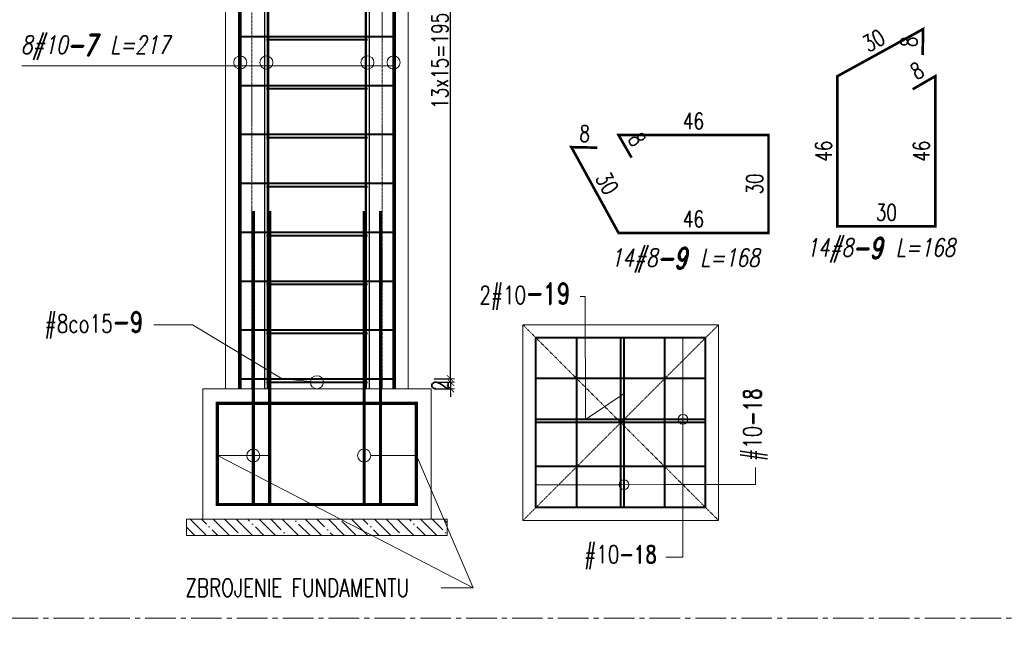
# Model space of a CAD drawing. Header units: millimetres. Extents: x -8 to 14965326, y -810 to 11054951.
# Tile 52 of 72: x 7508323 to 7508625, y 5557205 to 5557393. Entities that reach past the tile are written whole.
import ezdxf
from ezdxf import colors
from ezdxf.entities.mleader import LeaderData, LeaderLine
from ezdxf.enums import TextEntityAlignment as Align
from ezdxf.math import Vec2, Vec3

# ---------------------------------------------------------------- set-up
doc = ezdxf.new("R2010")
doc.units = ezdxf.units.MM
doc.header["$LTSCALE"] = 0.5
doc.header["$MEASUREMENT"] = 0
for name, pattern in [('CENTER2', [1.125, 0.75, -0.125, 0.125, -0.125]), ('HIDDEN', [9.525, 6.35, -3.175]), ('KRESKOWA', [0.75, 0.5, -0.25])]:
    doc.linetypes.add(name, pattern=pattern)
doc.layers.get('0').update_dxf_attribs({"linetype": 'CONTINUOUS', "lineweight": 13})
doc.layers.get('Defpoints').update_dxf_attribs({"linetype": 'CONTINUOUS'})
for name, color, linetype, lineweight in [('A_05-widok proj', 250, 'CONTINUOUS', 18), ('K_Belki - widok', 3, 'CONTINUOUS', 15), ('K_Cienkie przerywane', 252, 'KRESKOWA', 9), ('K_Fundamenty - widok', 40, 'CONTINUOUS', 15), ('K_Kreskowanie', 253, 'CONTINUOUS', 5), ('K_Opis', 7, 'CONTINUOUS', 9), ('K_Schody - widok', 60, 'CONTINUOUS', 15), ('K_Ściany - widok', 255, 'CONTINUOUS', 15), ('tkd_obszary_wykazu', 14, 'CENTER2', 9), ('tkd_opisy_zbr_wykaz', 7, 'CONTINUOUS', 9), ('tkd_otwory', 1, 'CONTINUOUS', 9), ('tkd_otwory_obrys', 1, 'CONTINUOUS', 20), ('tkd_strzemiona', 6, 'CONTINUOUS', 40), ('tkd_wym', 1, 'CONTINUOUS', 5), ('tkd_zbr', 3, 'CONTINUOUS', 40)]:
    doc.layers.add(name, color=color, linetype=linetype, lineweight=lineweight)
doc.layers.add('K_Otulina', color=5, linetype='CONTINUOUS', lineweight=25, plot=False)
doc.layers.add('tkd_opisy_zbr', color=7, linetype='CONTINUOUS')
doc.styles.add('___K_OPIS_SIMPLEX', font='simplex.shx', dxfattribs={"width": 0.75})
doc.styles.add('NEW', font='swiss.ttf', dxfattribs={"height": 0.3})
doc.styles.add('TKD_1TXT', font='simplex.shx', dxfattribs={"width": 0.75, "height": 0.25})
doc.styles.add('TKD_2TXT', font='romand.shx', dxfattribs={"width": 0.75, "height": 0.25})
doc.styles.add('tkd_txt0', font='simplex.shx', dxfattribs={"width": 0.75})
doc.styles.add('tkd_zbr1', font='simplex.shx', dxfattribs={"width": 0.75})
doc.dimstyles.new('tkd_1-25cm[cm]', dxfattribs={"dimtxt": 5, "dimasz": 1.25, "dimexe": 0, "dimexo": 5, "dimgap": 0.75, "dimtad": 1, "dimdec": 1, "dimrnd": 0.5, "dimdsep": 46, "dimtxsty": 'tkd_txt0', "dimblk": 'tkd_dim_arrow', "dimcen": 0, "dimclrd": 1, "dimclrt": 7, "dimadec": 0, "dimazin": 0, "dimtfac": 1.666667, "dimtdec": 1, "dimtix": 1, "dimtmove": 1, "dimatfit": 3, "dimldrblk": 'K2', "dimfxl": 5, "dimfxlon": 1, "dimtvp": 0.02, "dimtolj": 1, "dimtzin": 0, "dimarcsym": 0})
doc.dimstyles.new('tkd_segmenty 1_25cm', dxfattribs={"dimtxt": 5, "dimasz": 1.25, "dimexe": 0, "dimexo": 0, "dimgap": 1.75, "dimtad": 1, "dimdec": 0, "dimdsep": 46, "dimtxsty": 'tkd_zbr1', "dimblk": 'NONE', "dimblk1": 'tkd_dim_arrow', "dimblk2": 'tkd_dim_arrow', "dimcen": 0.09, "dimse1": 1, "dimse2": 1, "dimsd1": 1, "dimsd2": 1, "dimclrd": 1, "dimclrt": 7, "dimadec": 0, "dimazin": 0, "dimtfac": 1, "dimtdec": 1, "dimtix": 1, "dimtmove": 2, "dimatfit": 3, "dimfxl": 10, "dimfxlon": 1, "dimtvp": 0.02, "dimtolj": 1, "dimtzin": 0, "dimarcsym": 0})

# ---------------------------------------------------------------- blocks, each defined once
blk = doc.blocks.new('_DotBlank')
at = {"color": 0, "linetype": 'ByBlock', "lineweight": -2}
blk.add_line((-0.5, 0), (-1, 0), dxfattribs=at)
blk.add_circle((0, 0), 0.5, dxfattribs=at)
blk = doc.blocks.new('tkd_zbr_wykaz')
at = {"layer": 'K_Opis', "color": 3, "lineweight": 35, "transparency": 16777216, "style": 'TKD_2TXT', "oblique": 12, "width": 0.75}
blk.add_attdef('NR', (-0.498, -0.011), '', height=0.26, dxfattribs=at)
at = {"layer": 'K_Opis', "transparency": 16777216, "style": 'TKD_1TXT', "oblique": 12, "width": 0.75}
blk.add_attdef('OPIS', text='', height=0.22, dxfattribs=at).set_placement((-0.488, 0.015), align=Align.RIGHT)
at = {"layer": 'K_Opis', "transparency": 16777216, "style": 'TKD_1TXT', "oblique": 12, "width": 0.75, "flags": 1}
for tag in ['KOMENTARZ', 'SREDNICA', 'STAL', 'SZT', 'TYP', 'G', 'H', 'A', 'D', 'C', 'B', 'K', 'E', 'F', 'I']:
    blk.add_attdef(tag, text='', height=0.22, dxfattribs=at).set_placement((0.475, 0.015), align=Align.RIGHT)
at = {"layer": 'K_Opis', "transparency": 16777216, "style": 'TKD_1TXT', "oblique": 12, "width": 0.75}
blk.add_attdef('UWAGI', (0.035, 0.015), '', height=0.22, dxfattribs=at)
blk = doc.blocks.new('tkd_dim_arrow')
for p, q in [((-1, 0), (1, 0)), ((0, -1), (0, 1))]:
    blk.add_line(p, q)
at = {"const_width": 0.2}
blk.add_lwpolyline([(-0.9, -0.9), (0.9, 0.9)], dxfattribs=at)
blk = doc.blocks.new('*D569')
at = {"layer": 'Defpoints', "color": 0, "transparency": 16777216}
for p in [(7508430.13, 5557281.47), (7508430.13, 5557279.47), (7508455.63, 5557279.47)]:
    blk.add_point(p, dxfattribs=at)
at = {"layer": 'tkd_wym', "color": 1, "lineweight": -2, "transparency": 16777216}
for p, q in [((7508455.63, 5557282.72), (7508455.63, 5557283.97)), ((7508455.63, 5557281.47), (7508455.63, 5557279.47)), ((7508455.63, 5557278.22), (7508455.63, 5557276.97))]:
    blk.add_line(p, q, dxfattribs=at)
at = {"layer": 'tkd_wym', "color": 0, "lineweight": -2, "transparency": 16777216}
for p, q in [((7508450.63, 5557281.47), (7508455.63, 5557281.47)), ((7508450.63, 5557279.47), (7508455.63, 5557279.47))]:
    blk.add_line(p, q, dxfattribs=at)
at = {"layer": 'tkd_wym', "color": 1, "lineweight": -2, "transparency": 16777216, "xscale": 1.25, "yscale": 1.25, "zscale": 1.25}
for p, rotation in [((7508455.63, 5557281.47), 270), ((7508455.63, 5557279.47), 90)]:
    blk.add_blockref('tkd_dim_arrow', p, dxfattribs=dict(at, rotation=rotation))
at = {"layer": 'tkd_wym', "color": 7, "transparency": 16777216, "insert": (7508452.38, 5557280.47), "char_height": 5, "attachment_point": 5, "rotation": 90, "style": 'tkd_txt0'}
blk.add_mtext('\\A1;2', dxfattribs=at)
blk = doc.blocks.new('tkd_opis_słupa')
at = {"color": 2, "style": 'TKD_2TXT', "width": 0.75}
blk.add_attdef('NAZWA', text='', height=0.3, dxfattribs=at).set_placement((0.0122, 0.0982), align=Align.CENTER)
at = {"color": 7, "style": 'TKD_1TXT', "width": 0.75, "flags": 1}
for tag in ['ZBROJENIE', 'RZEDNE', 'UWAGI1', 'UWAGI2', 'BETON']:
    blk.add_attdef(tag, text='', height=0.25, dxfattribs=at).set_placement((0.0122, -0.3452), align=Align.CENTER)
at = {"color": 7, "style": 'TKD_1TXT', "width": 0.75}
blk.add_attdef('50X50', text='', height=0.25, dxfattribs=at).set_placement((0.0122, -0.3452), align=Align.CENTER)
blk = doc.blocks.new('K2')
at = {"layer": 'K_Kreskowanie'}
h = blk.add_hatch(color=256, dxfattribs=at)
h.paths.add_polyline_path([(-290, 548), (-20, 548), (-20, 312.04), (-20, 312.04), (-20, 312.04), (-20, 20), (-290, 20), (-290, 40), (-310, 40), (-310, 20), (-310, 0), (0, 0), (0, 568), (-310, 568), (-529, 568), (-529, 463), (-493, 463), (-493, 350.5), (-493, 350.5), (-513, 350.5), (-513, 350.5), (-529, 350.5), (-529, 330.5), (-493, 330.5), (-493, 218), (-493, 218), (-513, 218), (-529, 218), (-529, 198), (-493, 198), (-493, 198), (-475, 198), (-466.7, 198), (-466.7, 218), (-475, 218), (-475, 218), (-475, 463), (-310, 463), (-310, 218), (-348.7, 218), (-348.7, 198), (-310, 198), (-310, 154), (-290, 154)])
h.paths.add_polyline_path([(-509, 548), (-509, 483), (-310, 483), (-310, 548)], flags=16)
for points in [[(-513, 350.5), (-497, 354.5), (-493, 463), (-493, 350.5)], [(-475, 463), (-343, 430), (-310, 218), (-310, 463)], [(-513, 218), (-497, 222), (-493, 330.5), (-493, 218)]]:
    blk.add_hatch(color=256, dxfattribs=at).paths.add_polyline_path(points)
at = {"layer": 'K_Belki - widok'}
for p, q in [((-529, 350.5), (-529, 463)), ((-513, 350.5), (-513, 463)), ((-529, 218), (-529, 330.5)), ((-513, 218), (-513, 330.5)), ((-348.7, 198), (-466.7, 198))]:
    blk.add_line(p, q, dxfattribs=at)
for points in [[(-310, 154.04), (-310, 40.04)], [(-290, 40.04), (-290, 154.04)]]:
    blk.add_lwpolyline(points, dxfattribs=at)
at = {"layer": 'K_Opis', "linetype": 'Continuous'}
for points in [[(-529, 330.5), (-493, 330.5), (-493, 218), (-529, 218), (-529, 198), (-493, 198), (-493, 198), (-475, 198), (-475, 198), (-475, 198), (-475, 198), (-466.7, 198), (-466.7, 218), (-475, 218), (-475, 463), (-310, 463), (-310, 218), (-348.7, 218), (-348.7, 198), (-310, 198), (-310, 154), (-290, 154), (-290, 548), (-20, 548), (-20, 20), (-290, 20), (-290, 40), (-310, 40), (-310, 20), (-310, 20), (-310, 0), (0, 0), (0, 568), (-310, 568), (-529, 568), (-529, 463), (-493, 463), (-493, 350.5), (-529, 350.5), (-529, 330.5)], [(-310, 483), (-310, 548), (-509, 548), (-509, 483), (-310, 483)]]:
    blk.add_lwpolyline(points, dxfattribs=at)
at = {"layer": 'K_Opis', "linetype": 'HIDDEN'}
for points in [[(-529, 330.5), (-493, 330.5), (-493, 218), (-529, 218), (-529, 198), (-493, 198), (-493, 198), (-475, 198), (-475, 198), (-475, 198), (-475, 198), (-466.7, 198), (-466.7, 218), (-475, 218), (-475, 463), (-310, 463), (-310, 218), (-348.7, 218), (-348.7, 198), (-310, 198), (-310, 154), (-290, 154), (-290, 548), (-20, 548), (-20, 20), (-290, 20), (-290, 40), (-310, 40), (-310, 20), (-310, 20), (-310, 0), (0, 0), (0, 568), (-310, 568), (-529, 568), (-529, 463), (-493, 463), (-493, 350.5), (-529, 350.5), (-529, 330.5)], [(-310, 483), (-310, 548), (-509, 548), (-509, 483), (-310, 483)]]:
    blk.add_lwpolyline(points, dxfattribs=at)
at = {"layer": 'K_Schody - widok'}
for p, q in [((-20, 396.04), (-290, 396.04)), ((-224, 172.04), (-224, 396.04)), ((-163, 172.04), (-163, 396.04)), ((-147, 396.04), (-147, 257.33)), ((-85, 284.04), (-85, 396.04)), ((-85, 396.04), (-69.66, 373.49)), ((-158, 172.04), (-158, 391.04)), ((-152, 391.04), (-158, 391.04)), ((-152, 391.04), (-152, 200.04)), ((-290, 368.04), (-163, 368.04)), ((-20, 368.04), (-147, 368.04)), ((-290, 340.04), (-163, 340.04)), ((-20, 340.04), (-147, 340.04)), ((-290, 312.04), (-163, 312.04)), ((-20, 312.04), (-152, 255.18)), ((-20, 312.04), (-147, 312.04)), ((-20, 306.6), (-152, 249.74)), ((-290, 284.04), (-163, 284.04)), ((-85, 284.04), (-147, 284.04)), ((-20, 284.04), (-72.36, 284.04)), ((-85, 278.6), (-85, 200.04)), ((-85, 278.6), (-69.66, 256.04)), ((-85, 278.6), (-85, 200.04)), ((-85, 278.6), (-69.66, 256.04)), ((-290, 256.04), (-163, 256.04)), ((-20, 256.04), (-137.36, 256.04)), ((-147, 251.89), (-147, 200.04)), ((-290, 228.04), (-163, 228.04)), ((-20, 228.04), (-147, 228.04)), ((-290, 200.04), (-163, 200.04)), ((-20, 200.04), (-147, 200.04)), ((-239.34, 194.6), (-224, 172.04)), ((-239.34, 194.6), (-224, 172.04)), ((-158, 172.04), (-290, 172.04))]:
    blk.add_line(p, q, dxfattribs=at)
blk.add_lwpolyline([(-152, 249.74), (-152, 200.04), (-147, 200.04)], dxfattribs=at)
at = {"layer": 'tkd_otwory'}
for points in [[(-513, 350.5), (-497, 354.5), (-493, 463), (-493, 350.5)], [(-475, 463), (-343, 430), (-310, 218), (-310, 463)], [(-513, 218), (-497, 222), (-493, 330.5), (-493, 218)]]:
    blk.add_lwpolyline(points, close=True, dxfattribs=at)
at = {"layer": 'tkd_otwory_obrys'}
for points in [[(-513, 350.5), (-513, 463), (-493, 463), (-493, 350.5)], [(-475, 463), (-310, 463), (-310, 218), (-475, 218)], [(-513, 218), (-493, 218), (-493, 330.5), (-513, 330.5)]]:
    blk.add_lwpolyline(points, close=True, dxfattribs=at)
at = {"layer": 'K_Opis'}
ref = blk.add_blockref('tkd_opis_słupa', (-157.16, 84.45), dxfattribs=dict(at, xscale=-100, yscale=100, zscale=100, rotation=180))
ref.add_attrib('NAZWA', 'K2', dxfattribs={"layer": '0', "color": 2, "height": 30, "style": 'TKD_2TXT', "width": 0.75}).set_placement((-155.94, 44.63), align=Align.CENTER)
ref.add_attrib('50X50', 'kl. schodowa', dxfattribs={"layer": '0', "color": 7, "height": 25, "style": 'TKD_1TXT', "width": 0.75}).set_placement((-155.94, 93.97), align=Align.CENTER)
at = {"layer": 'K_Schody - widok', "style": 'NEW', "width": 0.7}
for s, p in [('8X17.0', (-229.08, 262.62, 0)), ('28', (-202.9, 279.37, 0)), ('8X17.0', (-90.08, 205.23, 0)), ('28', (-63.9, 221.98, 0))]:
    blk.add_text(s, height=16.822, rotation=90, dxfattribs=at).set_placement(p)
blk = doc.blocks.new('*D622')
at = {"layer": 'Defpoints', "color": 0, "transparency": 16777216}
for p in [(7508492.68, 5557353.52), (7508492.68, 5557353.52), (7508500.68, 5557353.36)]:
    blk.add_point(p, dxfattribs=at)
at = {"layer": 'tkd_opisy_zbr', "color": 7, "transparency": 16777216, "insert": (7508496.77, 5557357.69), "char_height": 5, "attachment_point": 5, "rotation": 358.8, "style": 'tkd_zbr1'}
blk.add_mtext('\\A1;8', dxfattribs=at)
blk = doc.blocks.new('_None')
blk = doc.blocks.new('*D623')
at = {"layer": 'Defpoints', "color": 0, "transparency": 16777216}
for p in [(7508492.68, 5557353.52), (7508507.13, 5557327.24), (7508507.13, 5557327.24)]:
    blk.add_point(p, dxfattribs=at)
at = {"layer": 'tkd_opisy_zbr', "color": 7, "transparency": 16777216, "insert": (7508503.63, 5557342.43), "char_height": 5, "attachment_point": 5, "rotation": 298.8, "style": 'tkd_zbr1'}
blk.add_mtext('\\A1;30', dxfattribs=at)
blk = doc.blocks.new('*D624')
at = {"layer": 'Defpoints', "color": 0, "transparency": 16777216}
for p in [(7508507.13, 5557327.24), (7508553.13, 5557327.24), (7508553.13, 5557327.24)]:
    blk.add_point(p, dxfattribs=at)
at = {"layer": 'tkd_opisy_zbr', "color": 7, "transparency": 16777216, "insert": (7508530.13, 5557331.49), "char_height": 5, "attachment_point": 5, "style": 'tkd_zbr1'}
blk.add_mtext('\\A1;46', dxfattribs=at)
blk = doc.blocks.new('*D625')
at = {"layer": 'Defpoints', "color": 0, "transparency": 16777216}
for p in [(7508553.13, 5557357.24), (7508553.13, 5557357.24), (7508553.13, 5557327.24)]:
    blk.add_point(p, dxfattribs=at)
at = {"layer": 'tkd_opisy_zbr', "color": 7, "transparency": 16777216, "insert": (7508548.88, 5557342.24), "char_height": 5, "attachment_point": 5, "rotation": 90, "style": 'tkd_zbr1'}
blk.add_mtext('\\A1;30', dxfattribs=at)
blk = doc.blocks.new('*D626')
at = {"layer": 'Defpoints', "color": 0, "transparency": 16777216}
for p in [(7508507.13, 5557357.24), (7508507.13, 5557357.24), (7508553.13, 5557357.24)]:
    blk.add_point(p, dxfattribs=at)
at = {"layer": 'tkd_opisy_zbr', "color": 7, "transparency": 16777216, "insert": (7508530.13, 5557361.49), "char_height": 5, "attachment_point": 5, "style": 'tkd_zbr1'}
blk.add_mtext('\\A1;46', dxfattribs=at)
blk = doc.blocks.new('*D627')
at = {"layer": 'Defpoints', "color": 0, "transparency": 16777216}
for p in [(7508507.13, 5557357.24), (7508511.13, 5557350.31), (7508511.13, 5557350.31)]:
    blk.add_point(p, dxfattribs=at)
at = {"layer": 'tkd_opisy_zbr', "color": 7, "transparency": 16777216, "insert": (7508512.81, 5557355.9), "char_height": 5, "attachment_point": 5, "rotation": 300, "style": 'tkd_zbr1'}
blk.add_mtext('\\A1;8', dxfattribs=at)
blk = doc.blocks.new('*D632')
at = {"layer": 'Defpoints', "color": 0, "transparency": 16777216}
for p in [(7508600.56, 5557389.72), (7508600.56, 5557389.72), (7508600.39, 5557381.72)]:
    blk.add_point(p, dxfattribs=at)
at = {"layer": 'tkd_opisy_zbr', "color": 7, "transparency": 16777216, "insert": (7508596.23, 5557385.81), "char_height": 5, "attachment_point": 5, "rotation": 88.8, "style": 'tkd_zbr1'}
blk.add_mtext('\\A1;8', dxfattribs=at)
blk = doc.blocks.new('*D633')
at = {"layer": 'Defpoints', "color": 0, "transparency": 16777216}
for p in [(7508600.56, 5557389.72), (7508574.27, 5557375.27), (7508574.27, 5557375.27)]:
    blk.add_point(p, dxfattribs=at)
at = {"layer": 'tkd_opisy_zbr', "color": 7, "transparency": 16777216, "insert": (7508585.37, 5557386.22), "char_height": 5, "attachment_point": 5, "rotation": 28.8, "style": 'tkd_zbr1'}
blk.add_mtext('\\A1;30', dxfattribs=at)
blk = doc.blocks.new('*D628')
at = {"layer": 'Defpoints', "color": 0, "transparency": 16777216}
for p in [(7508574.27, 5557375.27), (7508574.27, 5557329.27), (7508574.27, 5557329.27)]:
    blk.add_point(p, dxfattribs=at)
at = {"layer": 'tkd_opisy_zbr', "color": 7, "transparency": 16777216, "insert": (7508570.02, 5557352.27), "char_height": 5, "attachment_point": 5, "rotation": 90, "style": 'tkd_zbr1'}
blk.add_mtext('\\A1;46', dxfattribs=at)
blk = doc.blocks.new('*D629')
at = {"layer": 'Defpoints', "color": 0, "transparency": 16777216}
for p in [(7508574.27, 5557329.27), (7508604.27, 5557329.27), (7508604.27, 5557329.27)]:
    blk.add_point(p, dxfattribs=at)
at = {"layer": 'tkd_opisy_zbr', "color": 7, "transparency": 16777216, "insert": (7508589.27, 5557333.52), "char_height": 5, "attachment_point": 5, "style": 'tkd_zbr1'}
blk.add_mtext('\\A1;30', dxfattribs=at)
blk = doc.blocks.new('*D630')
at = {"layer": 'Defpoints', "color": 0, "transparency": 16777216}
for p in [(7508604.27, 5557375.27), (7508604.27, 5557375.27), (7508604.27, 5557329.27)]:
    blk.add_point(p, dxfattribs=at)
at = {"layer": 'tkd_opisy_zbr', "color": 7, "transparency": 16777216, "insert": (7508600.02, 5557352.27), "char_height": 5, "attachment_point": 5, "rotation": 90, "style": 'tkd_zbr1'}
blk.add_mtext('\\A1;46', dxfattribs=at)
blk = doc.blocks.new('*D631')
at = {"layer": 'Defpoints', "color": 0, "transparency": 16777216}
for p in [(7508604.27, 5557375.27), (7508597.34, 5557371.27), (7508597.34, 5557371.27)]:
    blk.add_point(p, dxfattribs=at)
at = {"layer": 'tkd_opisy_zbr', "color": 7, "transparency": 16777216, "insert": (7508598.68, 5557376.95), "char_height": 5, "attachment_point": 5, "rotation": 30, "style": 'tkd_zbr1'}
blk.add_mtext('\\A1;8', dxfattribs=at)
blk = doc.blocks.new('*D668')
at = {"layer": 'Defpoints', "color": 0, "transparency": 16777216}
for p in [(7508438.63, 5557477.47), (7508455.63, 5557477.47), (7508438.63, 5557282.47)]:
    blk.add_point(p, dxfattribs=at)
at = {"layer": 'tkd_wym', "color": 0, "lineweight": -2, "transparency": 16777216}
for p, q in [((7508450.63, 5557477.47), (7508455.63, 5557477.47)), ((7508450.63, 5557282.47), (7508455.63, 5557282.47))]:
    blk.add_line(p, q, dxfattribs=at)
at = {"layer": 'tkd_wym', "color": 1, "lineweight": -2, "transparency": 16777216}
blk.add_line((7508455.63, 5557283.72), (7508455.63, 5557476.22), dxfattribs=at)
at = {"layer": 'tkd_wym', "color": 1, "lineweight": -2, "transparency": 16777216, "xscale": 1.25, "yscale": 1.25, "zscale": 1.25}
for p, rotation in [((7508455.63, 5557477.47), 90), ((7508455.63, 5557282.47), 270)]:
    blk.add_blockref('tkd_dim_arrow', p, dxfattribs=dict(at, rotation=rotation))
at = {"layer": 'tkd_wym', "color": 7, "transparency": 16777216, "insert": (7508452.38, 5557379.97), "char_height": 5, "attachment_point": 5, "rotation": 90, "style": 'tkd_txt0'}
blk.add_mtext('\\A1;\\A1;13x15=195', dxfattribs=at)

msp = doc.modelspace()

# ---------------------------------------------------------------- hatches: boundary and pattern name
at = {"layer": 'K_Kreskowanie'}
h = msp.add_hatch(dxfattribs=at)
h.set_pattern_fill('ANSI35', color=253, scale=20, angle=90)
h.set_pattern_definition([(135, (696.59, -979.2946), (-3.535533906, -3.535533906), []), (135, (696.59, -975.759), (-3.535533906, -3.535533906), [6.25, -1.25, 0, -1.25])])
h.paths.add_polyline_path([(7508429.6333, 5557239.4673), (7508374.6333, 5557239.4673), (7508374.6333, 5557234.4673), (7508429.6333, 5557234.4673)])
h.paths.add_polyline_path([(7508454.6333, 5557239.4673), (7508429.6333, 5557239.4673), (7508429.6333, 5557234.4673), (7508454.6333, 5557234.4673)])

# ---------------------------------------------------------------- linework, layer by layer
at = {"layer": 'A_05-widok proj'}
msp.add_lwpolyline([(7508374.6333, 5557234.4673), (7508374.6333, 5557239.4673), (7508454.6333, 5557239.4673), (7508454.6333, 5557234.4673), (7508374.6333, 5557234.4673)], dxfattribs=at)
at = {"layer": 'K_Cienkie przerywane'}
for p, q in [((7508394.6333, 5557279.4673), (7508394.6333, 5557479.4673)), ((7508434.6333, 5557479.4673), (7508434.6333, 5557279.4673))]:
    msp.add_line(p, q, dxfattribs=at)
at = {"layer": 'K_Cienkie przerywane', "ltscale": 7, "const_width": 1}
for points in [[(7508395.1333, 5557333.9673), (7508395.1333, 5557243.9673)], [(7508400.1333, 5557333.9673), (7508400.1333, 5557243.9673), (7508429.1333, 5557243.9673), (7508429.1333, 5557333.9673)], [(7508434.1333, 5557333.9673), (7508434.1333, 5557243.9673)], [(7508445.1333, 5557244.9673), (7508445.1333, 5557274.9673), (7508384.1333, 5557274.9673), (7508384.1333, 5557244.9673)], [(7508445.1333, 5557273.9673), (7508445.1333, 5557243.9673), (7508384.1333, 5557243.9673), (7508384.1333, 5557273.9673)]]:
    msp.add_lwpolyline(points, dxfattribs=at)
at = {"layer": 'K_Cienkie przerywane', "color": 8}
for points in [[(7508477.8246, 5557299.0744), (7508537.8246, 5557239.0744)], [(7508477.8246, 5557239.0744), (7508537.8246, 5557299.0744)]]:
    msp.add_lwpolyline(points, dxfattribs=at)
at = {"layer": 'K_Fundamenty - widok'}
msp.add_lwpolyline([(7508379.6333, 5557239.4673), (7508449.6333, 5557239.4673), (7508449.6333, 5557279.4673), (7508379.6333, 5557279.4673)], close=True, dxfattribs=at)
at = {"layer": 'K_Opis', "lineweight": 5}
msp.add_lwpolyline([(7508438.1333, 5557378.4673), (7508324.1671, 5557378.4673)], dxfattribs=at)
for centre in [(7508391.1333, 5557379.4673), (7508399.1333, 5557379.4673), (7508430.1333, 5557379.4673), (7508438.1333, 5557379.4673)]:
    msp.add_circle(centre, 2, dxfattribs=at)
at = {"layer": 'K_Otulina'}
for p, q in [((7508390.6333, 5557479.4673), (7508390.6333, 5557279.4673)), ((7508398.6333, 5557279.4673), (7508398.6333, 5557479.4673)), ((7508430.6333, 5557479.4673), (7508430.6333, 5557279.4673)), ((7508438.6333, 5557479.4673), (7508438.6333, 5557279.4673))]:
    msp.add_line(p, q, dxfattribs=at)
msp.add_lwpolyline([(7508481.8246, 5557295.0744), (7508533.8246, 5557295.0744), (7508533.8246, 5557243.0744), (7508481.8246, 5557243.0744)], close=True, dxfattribs=at)
at = {"layer": 'K_Ściany - widok'}
for p, q in [((7508386.6333, 5557479.4673), (7508386.6333, 5557279.4673)), ((7508442.6333, 5557479.4673), (7508442.6333, 5557279.4673))]:
    msp.add_line(p, q, dxfattribs=at)
msp.add_lwpolyline([(7508477.8246, 5557299.0744), (7508537.8246, 5557299.0744), (7508537.8246, 5557239.0744), (7508477.8246, 5557239.0744)], close=True, dxfattribs=at)
at = {"layer": 'tkd_obszary_wykazu', "ltscale": 25}
msp.add_lwpolyline([(7508315.6945, 5557588.5488), (7508638.5482, 5557588.5488), (7508638.5482, 5557209.104), (7508315.6945, 5557209.104)], close=True, dxfattribs=at)
at = {"layer": 'tkd_strzemiona'}
for points in [[(7508390.6333, 5557387.4673), (7508438.6333, 5557387.4673)], [(7508399.1333, 5557386.4673), (7508430.1333, 5557386.4673)], [(7508390.6333, 5557372.4673), (7508438.6333, 5557372.4673)], [(7508399.1333, 5557371.4673), (7508430.1333, 5557371.4673)], [(7508390.6333, 5557357.4673), (7508438.6333, 5557357.4673)], [(7508399.1333, 5557356.4673), (7508430.1333, 5557356.4673)], [(7508390.6333, 5557342.4673), (7508438.6333, 5557342.4673)], [(7508399.1333, 5557341.4673), (7508430.1333, 5557341.4673)], [(7508390.6333, 5557327.4673), (7508438.6333, 5557327.4673)], [(7508399.1333, 5557326.4673), (7508430.1333, 5557326.4673)], [(7508390.6333, 5557312.4673), (7508438.6333, 5557312.4673)], [(7508399.1333, 5557311.4673), (7508430.1333, 5557311.4673)], [(7508390.6333, 5557297.4673), (7508438.6333, 5557297.4673)], [(7508399.1333, 5557296.4673), (7508430.1333, 5557296.4673)], [(7508507.8246, 5557243.0744), (7508507.8246, 5557295.0744)], [(7508390.6333, 5557282.4673), (7508438.6333, 5557282.4673)], [(7508399.1333, 5557281.4673), (7508430.1333, 5557281.4673)], [(7508533.8246, 5557269.0744), (7508481.8246, 5557269.0744)]]:
    msp.add_lwpolyline(points, dxfattribs=at)
at = {"layer": 'tkd_zbr', "const_width": 0.8}
for points in [[(7508391.1333, 5557496.4673), (7508391.1333, 5557279.4673)], [(7508399.6298, 5557496.4086), (7508399.6298, 5557279.4086)], [(7508429.6333, 5557496.4673), (7508429.6333, 5557279.4673)], [(7508438.1333, 5557496.4673), (7508438.1333, 5557279.4673)], [(7508600.3924, 5557381.7215), (7508600.5599, 5557389.7197), (7508574.2707, 5557375.2671), (7508574.2707, 5557329.2671), (7508604.2707, 5557329.2671), (7508604.2707, 5557375.2671), (7508597.3425, 5557371.2671)], [(7508500.6775, 5557353.3573), (7508492.6793, 5557353.5248), (7508507.1319, 5557327.2356), (7508553.1319, 5557327.2356), (7508553.1319, 5557357.2356), (7508507.1319, 5557357.2356), (7508511.1319, 5557350.3074)]]:
    msp.add_lwpolyline(points, dxfattribs=at)
at = {"layer": 'tkd_zbr', "color": 32}
for points in [[(7508481.8246, 5557243.0744), (7508481.8246, 5557295.0744)], [(7508533.8246, 5557295.0744), (7508481.8246, 5557295.0744)], [(7508494.3246, 5557243.0744), (7508494.3246, 5557295.0744)], [(7508508.8246, 5557243.0744), (7508508.8246, 5557295.0744)], [(7508521.3246, 5557243.0744), (7508521.3246, 5557295.0744)], [(7508533.8246, 5557243.0744), (7508533.8246, 5557295.0744)], [(7508533.8246, 5557282.5744), (7508481.8246, 5557282.5744)], [(7508533.8246, 5557270.0744), (7508481.8246, 5557270.0744)], [(7508533.8246, 5557255.5744), (7508481.8246, 5557255.5744)], [(7508533.8246, 5557243.0744), (7508481.8246, 5557243.0744)]]:
    msp.add_lwpolyline(points, dxfattribs=at)

# ---------------------------------------------------------------- block references
at = {"layer": 'tkd_opisy_zbr_wykaz', "xscale": 25, "yscale": 25, "zscale": 25}
for p, values in [((7508350.4033, 5557381.7904), {'OPIS': '8#10', 'NR': '-7', 'UWAGI': 'L=217'}), ((7508591.2959, 5557319.6354), {'OPIS': '14#8', 'NR': '-9', 'UWAGI': 'L=168'}), ((7508531.3239, 5557316.5116), {'OPIS': '14#8', 'NR': '-9', 'UWAGI': 'L=168'})]:
    msp.add_blockref('tkd_zbr_wykaz', p, dxfattribs=at).add_auto_attribs(values)

# ---------------------------------------------------------------- dimensions: what is measured, and where the dimension line sits
at = {"layer": 'tkd_opisy_zbr'}
for p1, p2, picture, middle in [((7508600.5599, 5557389.7197), (7508574.2707, 5557375.2671), '*D633', (7508585.3678, 5557386.2177)), ((7508600.3924, 5557381.7215), (7508600.5599, 5557389.7197), '*D632', (7508596.2271, 5557385.8096)), ((7508604.2707, 5557375.2671), (7508597.3425, 5557371.2671), '*D631', (7508598.6816, 5557376.9477)), ((7508574.2707, 5557375.2671), (7508574.2707, 5557329.2671), '*D628', (7508570.0207, 5557352.2671)), ((7508604.2707, 5557329.2671), (7508604.2707, 5557375.2671), '*D630', (7508600.0207, 5557352.2671)), ((7508553.1319, 5557357.2356), (7508507.1319, 5557357.2356), '*D626', (7508530.1319, 5557361.4856)), ((7508500.6775, 5557353.3573), (7508492.6793, 5557353.5248), '*D622', (7508496.7674, 5557357.6901)), ((7508507.1319, 5557357.2356), (7508511.1319, 5557350.3074), '*D627', (7508512.8125, 5557355.8965)), ((7508553.1319, 5557327.2356), (7508553.1319, 5557357.2356), '*D625', (7508548.8819, 5557342.2356)), ((7508492.6793, 5557353.5248), (7508507.1319, 5557327.2356), '*D623', (7508503.6299, 5557342.4276)), ((7508507.1319, 5557327.2356), (7508553.1319, 5557327.2356), '*D624', (7508530.1319, 5557331.4856)), ((7508574.2707, 5557329.2671), (7508604.2707, 5557329.2671), '*D629', (7508589.2707, 5557333.5171))]:
    dim = msp.add_aligned_dim(p1=p1, p2=p2, distance=0, dimstyle='tkd_segmenty 1_25cm', dxfattribs=at)
    dim.commit()
    dim.dimension.update_dxf_attribs({"geometry": picture, "text_midpoint": middle})
at = {"layer": 'tkd_wym'}
dim = msp.add_linear_dim(base=(7508455.6264, 5557477.4673), p1=(7508438.6333, 5557282.4673), p2=(7508438.6333, 5557477.4673), angle=90, text='\\A1;13x15=<>', dimstyle='tkd_1-25cm[cm]', override={"dimtxsty": 'tkd_txt0', "dimtfill": 0, "dimtfillclr": 0}, dxfattribs=at)
dim.commit()
dim.dimension.update_dxf_attribs({"geometry": '*D668', "text_midpoint": (7508452.3764, 5557379.9673)})
dim = msp.add_linear_dim(base=(7508455.6264, 5557279.4673), p1=(7508430.1333, 5557281.4673), p2=(7508430.1333, 5557279.4673), angle=90, dimstyle='tkd_1-25cm[cm]', dxfattribs=at)
dim.commit()
dim.dimension.update_dxf_attribs({"geometry": '*D569', "text_midpoint": (7508452.3764, 5557280.4673)})

# ---------------------------------------------------------------- leaders
at = {"layer": 'K_Opis', "lineweight": 5}
ml = msp.add_multileader_mtext('Standard', dxfattribs=at)
ml.set_content('2#10{\\Fromand|c238;\\H1.1818x;\\C50;-19}', color=256, style='___K_OPIS_SIMPLEX')
ml.set_leader_properties(color=7, linetype='CONTINUOUS', lineweight=9)
ml.set_arrow_properties(name='NONE')
ml.build(insert=Vec2(0, 0))
ml.multileader.update_dxf_attribs({"text_left_attachment_type": 2, "text_right_attachment_type": 2, "dogleg_length": 16})
ctx = ml.context
ctx.base_point, ctx.char_height, ctx.plane_origin = Vec3(7508462.4732, 5557307.7676), 5.5, Vec3(7506473.6087, 5557182.0916)
ctx.left_attachment, ctx.right_attachment = 2, 2
notes = []
notes.append((ctx, [(1, (1, 1, 0), (7508496.9376, 5557307.7676), (-1, 0), 1.5717, [(1, [(7508508.8246, 5557278.0275), (7508496.9876, 5557270.0744)], 0, [])])]))
ctx.mtext.insert, ctx.mtext.flow_direction = Vec3(7508464.4732, 5557311.9342), 5
ml = msp.add_multileader_mtext('Standard', dxfattribs=at)
ml.set_content('#8co15{\\Fromand|c238;\\H1.1818x;\\C50;-9}', color=256, style='___K_OPIS_SIMPLEX')
ml.set_leader_properties(color=7, linetype='CONTINUOUS', lineweight=9)
ml.set_arrow_properties(name='DOTBLANK')
ml.build(insert=Vec2(0, 0))
ml.multileader.update_dxf_attribs({"text_left_attachment_type": 2, "text_right_attachment_type": 2, "dogleg_length": 16})
ctx = ml.context
ctx.base_point, ctx.char_height, ctx.plane_origin = Vec3(7508329.1493, 5557299.0028), 5.5, Vec3(7506376.0081, 5557190.6014)
ctx.left_attachment, ctx.right_attachment = 2, 2
notes.append((ctx, [(1, (1, 1, 0), (7508376.4393, 5557299.0028), (-1, 0), 11.7723, [(3, [(7508414.6333, 5557281.4673), (7508404.018, 5557282.4673)], 0, [])])]))
ctx.mtext.insert, ctx.mtext.flow_direction = Vec3(7508331.1493, 5557303.1694), 5
ml = msp.add_multileader_mtext('Standard', dxfattribs=at)
ml.set_content('#10{\\Fromand|c238;\\C50;-18}', color=256, style='___K_OPIS_SIMPLEX')
ml.set_leader_properties(color=7, linetype='CONTINUOUS', lineweight=9)
ml.set_arrow_properties(name='DOTBLANK')
ml.build(insert=Vec2(0, 0))
ml.multileader.update_dxf_attribs({"text_left_attachment_type": 2, "text_right_attachment_type": 2, "dogleg_length": 16, "arrow_head_size": 3})
ctx = ml.context
ctx.base_point, ctx.char_height, ctx.arrow_head_size, ctx.plane_origin = Vec3(7508494.6146, 5557227.7864), 5.5, 3, Vec3(7510439.5847, 5557228.796)
ctx.left_attachment, ctx.right_attachment = 2, 2
notes.append((ctx, [(0, (1, 1, 0), (7508526.8193, 5557227.7864), (-1, 0), 5.2226, [(4, [(7508526.8729, 5557270.0744), (7508526.9051, 5557295.0744), (7508526.8884, 5557282.5744), (7508526.8193, 5557255.5744), (7508526.8193, 5557243.0744)], 0, [])])]))
ctx.mtext.insert, ctx.mtext.flow_direction = Vec3(7508496.6146, 5557231.4531), 5
ml = msp.add_multileader_mtext('Standard', dxfattribs=at)
ml.set_content('#10{\\Fromand|c238;\\C50;-18}', color=256, style='___K_OPIS_SIMPLEX')
ml.set_leader_properties(color=7, linetype='CONTINUOUS', lineweight=9)
ml.set_arrow_properties(name='DOTBLANK')
ml.build(insert=Vec2(0, 0))
ml.multileader.update_dxf_attribs({"text_left_attachment_type": 2, "text_right_attachment_type": 2, "dogleg_length": 16, "arrow_head_size": 3})
ctx = ml.context
ctx.base_point, ctx.char_height, ctx.arrow_head_size, ctx.plane_origin, ctx.plane_x_axis, ctx.plane_y_axis = Vec3(7508549.1125, 5557282.2844), 5.5, 3, Vec3(7508548.103, 5555337.3143), Vec3(0, -1), Vec3(1, 0)
ctx.left_attachment, ctx.right_attachment = 2, 2
notes.append((ctx, [(0, (1, 1, 0), (7508549.1125, 5557250.0796), (0, 1), 5.2226, [(4, [(7508508.8246, 5557250.0273), (7508481.8246, 5557249.9939), (7508494.3246, 5557250.0106), (7508521.3246, 5557250.0796), (7508533.8246, 5557250.0796)], 0, [])])]))
ctx.mtext.insert, ctx.mtext.text_direction, ctx.mtext.rotation, ctx.mtext.flow_direction = Vec3(7508545.4459, 5557257.3022), Vec3(0, 1), 1.57079633, 5
ml = msp.add_multileader_mtext('Standard', dxfattribs=at)
ml.set_content('ZBROJENIE FUNDAMENTU', color=256, style='___K_OPIS_SIMPLEX')
ml.set_leader_properties(color=7, linetype='CONTINUOUS', lineweight=9)
ml.set_arrow_properties(name='DOTBLANK')
ml.build(insert=Vec2(0, 0))
ml.multileader.update_dxf_attribs({"text_left_attachment_type": 2, "text_right_attachment_type": 2, "dogleg_length": 16})
ctx = ml.context
ctx.base_point, ctx.char_height, ctx.plane_origin = Vec3(7508372.3127, 5557218.4535), 5.5, Vec3(7510359.8412, 5557140.8729)
ctx.left_attachment, ctx.right_attachment = 2, 2
notes.append((ctx, [(0, (1, 1, 0), (7508462.5618, 5557218.4535), (-1, 0), 9.8383, [(3, [(7508395.1333, 5557258.9673), (7508400.1333, 5557258.9673), (7508384.1333, 5557258.9673)], 0, []), (5, [(7508429.1333, 5557258.9673), (7508434.1333, 5557258.9673), (7508445.1333, 5557258.9673)], 0, [])])]))
ctx.mtext.insert, ctx.mtext.flow_direction = Vec3(7508374.3127, 5557221.2035), 5
for ctx, leaders in notes:
    for number, flags, end, landing, length, lines in leaders:
        leader = LeaderData()
        leader.index, (leader.has_last_leader_line, leader.has_dogleg_vector, leader.attachment_direction) = number, flags
        leader.last_leader_point, leader.dogleg_vector, leader.dogleg_length = Vec3(end), Vec3(landing), length
        for number, points, colour, breaks in lines:
            line = LeaderLine()
            line.index, line.vertices, line.color, line.breaks = number, Vec3.list(points), colors.encode_raw_color(colour), breaks
            leader.lines.append(line)
        ctx.leaders.append(leader)

doc.saveas('drawing.dxf')
